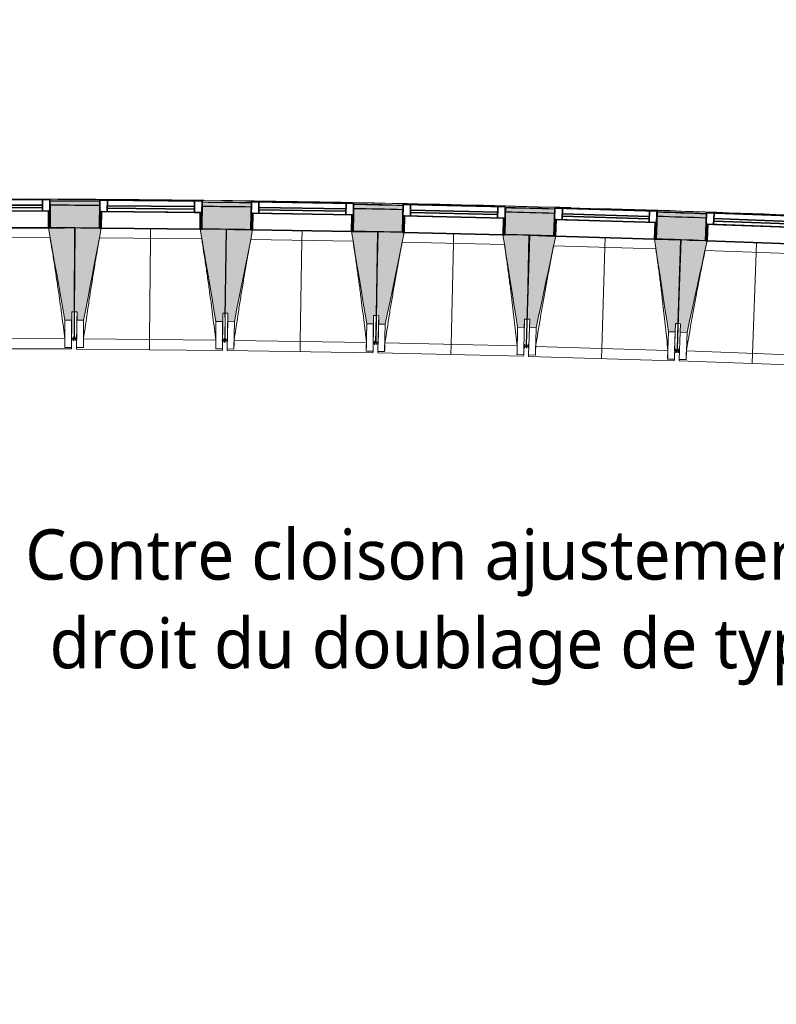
# Model space of a CAD drawing. Header units: centimetres. Extents: x -3926 to 10306, y -31136 to 469.
# Tile 3 of 42: x -2081 to -1630, y -2516 to -1928. Entities that reach past the tile are written whole.
import ezdxf

# ---------------------------------------------------------------- set-up
doc = ezdxf.new("R2010")
doc.units = ezdxf.units.CM
doc.linetypes.add('Tiret_2_', pattern=[0.25, 0.125, -0.125])
for name, color, linetype, lineweight in [('0-1', 7, 'Continuous', 5), ('COTGEN', 7, 'Continuous', 30), ('COTGEN-50', 7, 'Continuous', 30), ('MENUISERIES', 7, 'Continuous', 18), ('MENUISERIES-1', 7, 'Continuous', 25), ('MUR', 7, 'Continuous', 25), ('OSSATURE', 7, 'Continuous', 18), ('OSSATURE_C', 7, 'Continuous', 18), ('SERRU', 7, 'Continuous', 18), ('SERRU-traverse', 7, 'Continuous', 18), ('SOL', 7, 'Continuous', 25), ('Z', 7, 'Continuous', 18)]:
    doc.layers.add(name, color=color, linetype=linetype, lineweight=lineweight)
doc.layers.add('A-ANNO-NPLT', color=7, linetype='Continuous', lineweight=25, plot=False)
for name, color, linetype, lineweight, true_color in [('A-GLAZ-GLAS', 7, 'Continuous', 25, 0x5c63b1), ('ANNOTATIONS-6', 4, 'Tiret_2_', 100, 0x00ffff), ('HACHURE_C-1', 6, 'Continuous', 25, 0xff00ff), ('HACHURE_C-2', 6, 'Continuous', 5, 0xff00ff), ('MENUISERIES-2', 7, 'Continuous', 25, 0x5c63b1), ('MUR_C-1', 6, 'Continuous', 25, 0xff00ff), ('OSSATURE-1', 7, 'Continuous', 5, 0x787878), ('OSSATURE-2', 5, 'Continuous', 25, 0x0000ff), ('TITRARCHI-1', 1, 'Continuous', 30, 0xff0000)]:
    doc.layers.add(name, color=color, linetype=linetype, lineweight=lineweight, true_color=true_color)
doc.styles.add('Trebuchet MS', font='trebuc.ttf', dxfattribs={"height": 30})
doc.styles.add('Trebuchet MS_1', font='trebuc.ttf', dxfattribs={"height": 12})
doc.dimstyles.new('Cotes_linéaires', dxfattribs={"dimscale": 30.48, "dimtxt": 12.371411, "dimasz": 0.520833, "dimexe": 0.328084, "dimexo": 0, "dimgap": 0.246063, "dimtad": 1, "dimlfac": 0.01, "dimrnd": 0.01, "dimzin": 0, "dimdsep": 46, "dimtxsty": 'Trebuchet MS_1', "dimblk1": 'OBLIQUE', "dimblk2": 'OBLIQUE', "dimsah": 1, "dimcen": 0.09, "dimazin": 0, "dimtfac": 1, "dimtdec": 4, "dimtix": 1, "dimtmove": 0, "dimatfit": 3, "dimfxl": 1, "dimtvp": 1, "dimtfill": 1, "dimtolj": 1, "dimtzin": 0, "dimarcsym": 2})

# ---------------------------------------------------------------- blocks, each defined once
blk = doc.blocks.new('XXX_VIDE FENETRE - 590-V12-2021_015_1113_DCE_1_100_N0_cloison')
at = {"layer": 'A-ANNO-NPLT'}
for p, q in [((-30.51, 0), (-30.51, -10)), ((-29.51, 0), (-30.51, 0)), ((-29.51, -10), (-29.51, 0)), ((30.51, 0), (29.51, 0)), ((29.51, 0), (29.51, -10)), ((30.51, -10), (30.51, 0)), ((-30.51, -10), (-29.51, -10)), ((-26.01, -10), (-30.51, -10)), ((-30.51, -10), (-30.51, -16.75)), ((-26.01, -16.75), (-26.01, -10)), ((26.01, -10), (26.01, -16.75)), ((30.51, -10), (26.01, -10)), ((29.51, -10), (30.51, -10)), ((30.51, -16.75), (30.51, -10)), ((-30.51, -16.75), (-26.01, -16.75)), ((26.01, -16.75), (30.51, -16.75))]:
    blk.add_line(p, q, dxfattribs=at)
at = {"layer": 'A-GLAZ-GLAS'}
for p, q in [((26.01, -12), (-26.01, -12)), ((-26.01, -12), (-26.01, -13.5)), ((-26.01, -13.5), (26.01, -13.5)), ((26.01, -13.5), (26.01, -12))]:
    blk.add_line(p, q, dxfattribs=at)
at = {"layer": 'MENUISERIES-1'}
for p, q in [((-30.51, 0), (29.55, 0)), ((-30.51, -10), (-30.51, 0)), ((-29.51, 0), (-29.51, -10)), ((29.51, 0), (-29.51, 0)), ((29.51, -0.21), (29.51, 0)), ((29.51, -10), (29.51, -0.27)), ((30.51, -0.28), (30.51, -10)), ((30.51, -10), (-30.51, -10)), ((-30.51, -16.75), (-30.51, -10)), ((-30.51, -10), (30.51, -10)), ((-29.51, -10), (29.51, -10)), ((-26.01, -10), (-26.01, -16.75)), ((26.01, -10), (-26.01, -10)), ((26.01, -16.75), (26.01, -10)), ((30.51, -10), (30.51, -16.75)), ((30.51, -16.75), (-30.51, -16.75)), ((-26.01, -16.75), (26.01, -16.75))]:
    blk.add_line(p, q, dxfattribs=at)
at = {"layer": 'MENUISERIES-2'}
for p, q in [((-26.01, -13.5), (-26.01, -12)), ((-26.01, -12), (26.01, -12)), ((26.01, -13.5), (-26.01, -13.5)), ((26.01, -12), (26.01, -13.5))]:
    blk.add_line(p, q, dxfattribs=at)
blk = doc.blocks.new('XXX_VIDE FENETRE - 590-389517-2021_015_1113_DCE_1_100_N0_cloison')
at = {"layer": 'A-ANNO-NPLT'}
for p, q in [((-30.51, 0), (-30.51, -10)), ((-29.51, 0), (-30.51, 0)), ((-29.51, -10), (-29.51, 0)), ((30.51, 0), (29.51, 0)), ((29.51, 0), (29.51, -10)), ((30.51, -10), (30.51, 0)), ((-30.51, -10), (-29.51, -10)), ((-26.01, -10), (-30.51, -10)), ((-30.51, -10), (-30.51, -16.75)), ((-26.01, -16.75), (-26.01, -10)), ((26.01, -10), (26.01, -16.75)), ((30.51, -10), (26.01, -10)), ((29.51, -10), (30.51, -10)), ((30.51, -16.75), (30.51, -10)), ((-30.51, -16.75), (-26.01, -16.75)), ((26.01, -16.75), (30.51, -16.75))]:
    blk.add_line(p, q, dxfattribs=at)
at = {"layer": 'A-GLAZ-GLAS'}
for p, q in [((26.01, -12), (-26.01, -12)), ((-26.01, -12), (-26.01, -13.5)), ((-26.01, -13.5), (26.01, -13.5)), ((26.01, -13.5), (26.01, -12))]:
    blk.add_line(p, q, dxfattribs=at)
at = {"layer": 'MENUISERIES-1'}
for p, q in [((-29.51, 0), (29.51, 0)), ((29.51, 0), (-29.51, 0)), ((-30.51, -10), (-30.51, -0.07)), ((-29.51, -0.07), (-29.51, -10)), ((29.51, -10), (29.51, -0.07)), ((30.51, -0.07), (30.51, -10)), ((30.51, -10), (-30.51, -10)), ((-30.51, -16.75), (-30.51, -10)), ((-30.51, -10), (30.51, -10)), ((-29.51, -10), (29.51, -10)), ((-26.01, -10), (-26.01, -16.75)), ((26.01, -10), (-26.01, -10)), ((26.01, -16.75), (26.01, -10)), ((30.51, -10), (30.51, -16.75)), ((30.51, -16.75), (-30.51, -16.75)), ((-26.01, -16.75), (26.01, -16.75))]:
    blk.add_line(p, q, dxfattribs=at)
at = {"layer": 'MENUISERIES-2'}
for p, q in [((-26.01, -13.5), (-26.01, -12)), ((-26.01, -12), (26.01, -12)), ((26.01, -13.5), (-26.01, -13.5)), ((26.01, -12), (26.01, -13.5))]:
    blk.add_line(p, q, dxfattribs=at)
blk = doc.blocks.new('XXX_VIDE FENETRE - 590-V13-2021_015_1113_DCE_1_100_N0_cloison')
at = {"layer": 'A-ANNO-NPLT'}
for p, q in [((-30.51, 0), (-30.51, -10)), ((-29.51, 0), (-30.51, 0)), ((-29.51, -10), (-29.51, 0)), ((30.51, 0), (29.51, 0)), ((29.51, 0), (29.51, -10)), ((30.51, -10), (30.51, 0)), ((-30.51, -10), (-29.51, -10)), ((-26.01, -10), (-30.51, -10)), ((-30.51, -10), (-30.51, -16.75)), ((-26.01, -16.75), (-26.01, -10)), ((26.01, -10), (26.01, -16.75)), ((30.51, -10), (26.01, -10)), ((29.51, -10), (30.51, -10)), ((30.51, -16.75), (30.51, -10)), ((-30.51, -16.75), (-26.01, -16.75)), ((26.01, -16.75), (30.51, -16.75))]:
    blk.add_line(p, q, dxfattribs=at)
at = {"layer": 'A-GLAZ-GLAS'}
for p, q in [((26.01, -12), (-26.01, -12)), ((-26.01, -12), (-26.01, -13.5)), ((-26.01, -13.5), (26.01, -13.5)), ((26.01, -13.5), (26.01, -12))]:
    blk.add_line(p, q, dxfattribs=at)
at = {"layer": 'MENUISERIES-1'}
for p, q in [((29.51, 0), (-29.51, 0)), ((-29.48, 0), (29.51, 0)), ((-30.51, -10), (-30.51, -0.07)), ((-29.51, -0.07), (-29.51, -10)), ((29.51, -10), (29.51, -0.07)), ((30.51, -0.07), (30.51, -10)), ((30.51, -10), (-30.51, -10)), ((-30.51, -16.75), (-30.51, -10)), ((-30.51, -10), (30.51, -10)), ((-29.51, -10), (29.51, -10)), ((-26.01, -10), (-26.01, -16.75)), ((26.01, -10), (-26.01, -10)), ((26.01, -16.75), (26.01, -10)), ((30.51, -10), (30.51, -16.75)), ((30.51, -16.75), (-30.51, -16.75)), ((-26.01, -16.75), (26.01, -16.75))]:
    blk.add_line(p, q, dxfattribs=at)
at = {"layer": 'MENUISERIES-2'}
for p, q in [((-26.01, -13.5), (-26.01, -12)), ((-26.01, -12), (26.01, -12)), ((26.01, -13.5), (-26.01, -13.5)), ((26.01, -12), (26.01, -13.5))]:
    blk.add_line(p, q, dxfattribs=at)
blk = doc.blocks.new('Garde-corps - Garde-corps-505471-2021_015_1113_DCE_1_100_N0_cloison')
at = {"layer": 'SERRU-traverse'}
for p, q in [((-2033.49, -2036.46), (-2063.21, -2036.57)), ((-2033.49, -2036.43), (-2051.22, -2036.32)), ((-2041.63, -2036.68), (-2042.83, -2036.67)), ((-2042.83, -2036.67), (-2041.63, -2036.68)), ((-1943.02, -2037.36), (-1958.91, -2037.15)), ((-1952.82, -2037.53), (-1953.84, -2037.52)), ((-1953.84, -2037.52), (-1952.82, -2037.53)), ((-1864.07, -2038.99), (-1864.83, -2038.97)), ((-1864.83, -2038.97), (-1864.07, -2038.99)), ((-1775.63, -2041.04), (-1776.7, -2041.01)), ((-1776.7, -2041.01), (-1775.63, -2041.04)), ((-1686.18, -2043.72), (-1686.78, -2043.7)), ((-1686.78, -2043.7), (-1686.18, -2043.72))]:
    blk.add_line(p, q, dxfattribs=at)
at = {"layer": 'SERRU-traverse', "flags": 128}
blk.add_lwpolyline([(-2006.66, -2036.07), (-2031.97, -2035.39), (-2075.7, -2035.55)], dxfattribs=at)
at = {"layer": 'SERRU-traverse'}
for radius, start, end in [(13044.68, 87.310169, 90.815427), (13044.86, 89.336655, 89.7902), (13044.86, 88.37491, 89.291333), (13043.97, 88.843215, 88.944631), (13043.97, 88.437759, 88.546818), (13044.86, 87.310907, 88.301428), (13043.97, 88.038301, 88.149006)]:
    blk.add_arc((-2122.26, -15080.1), radius, start, end, dxfattribs=at)
blk = doc.blocks.new('B02_ARC_rvt-1-2021_015_1113_DCE_1_100_N0_cloison')
at = {"layer": 'HACHURE_C-1'}
h = blk.add_hatch(color=256, dxfattribs=at)
h.paths.add_polyline_path([(-1055.15, -2096.21), (-1054.05, -2082.75), (-1068.54, -2081.57), (-1069.6, -2095.03), (-1061.29, -2095.7)])
h.paths.add_polyline_path([(-1130.43, -2090.24), (-1129.37, -2076.78), (-1158.42, -2074.6), (-1159.38, -2088.06), (-1130.44, -2090.24)])
h.paths.add_polyline_path([(-1220.25, -2083.69), (-1219.28, -2070.23), (-1248.86, -2068.21), (-1249.74, -2081.68), (-1220.26, -2083.69)])
h.paths.add_polyline_path([(-1310.63, -2077.74), (-1309.76, -2064.27), (-1339.28, -2062.46), (-1340.06, -2075.93), (-1310.63, -2077.74)])
h.paths.add_polyline_path([(-1400.97, -2072.41), (-1400.2, -2058.94), (-1429.63, -2057.34), (-1430.31, -2070.82), (-1400.98, -2072.41)])
h.paths.add_polyline_path([(-1491.26, -2067.72), (-1490.57, -2054.24), (-1520.06, -2052.84), (-1520.66, -2066.33), (-1491.26, -2067.72)])
h.paths.add_polyline_path([(-1581.62, -2063.65), (-1581.03, -2050.17), (-1610.53, -2048.97), (-1611.03, -2062.46), (-1581.62, -2063.65)])
h.paths.add_polyline_path([(-1672.01, -2060.21), (-1671.51, -2046.72), (-1701.02, -2045.74), (-1701.42, -2059.23), (-1672.01, -2060.21)])
h.paths.add_polyline_path([(-1762.41, -2057.4), (-1762.01, -2043.91), (-1791.53, -2043.12), (-1791.84, -2056.62), (-1762.42, -2057.4)])
h.paths.add_polyline_path([(-1852.84, -2055.22), (-1852.53, -2041.72), (-1882.05, -2041.14), (-1882.27, -2054.64), (-1852.84, -2055.22)])
h.paths.add_polyline_path([(-2311.15, -2053.8), (-2305.19, -2053.71), (-2305.39, -2040.22), (-2311.36, -2040.3), (-2311.18, -2051.86)])
h.paths.add_polyline_path([(-1943.28, -2053.66), (-1943.12, -2040.16), (-1972.5, -2039.79), (-1972.62, -2053.29), (-1943.28, -2053.66)])
h.paths.add_polyline_path([(-2244.18, -2053), (-2214.68, -2052.76), (-2214.76, -2039.26), (-2244.33, -2039.5), (-2244.19, -2051.86)])
h.paths.add_polyline_path([(-2033.64, -2052.73), (-2033.55, -2039.23), (-2063.2, -2039.06), (-2063.14, -2052.56), (-2033.64, -2052.73)])
h.paths.add_polyline_path([(-2153.66, -2052.47), (-2124.16, -2052.43), (-2124.24, -2038.93), (-2153.72, -2038.97), (-2153.66, -2051.86)])
at = {"layer": 'HACHURE_C-2'}
h = blk.add_hatch(color=256, dxfattribs=at)
h.paths.add_polyline_path([(-1054.05, -2082.75), (-1053.84, -2080.26), (-1068.34, -2079.08), (-1068.54, -2081.57), (-1061.09, -2082.18)])
h.paths.add_polyline_path([(-1129.37, -2076.78), (-1129.17, -2074.29), (-1158.24, -2072.1), (-1158.42, -2074.6), (-1129.65, -2076.76)])
h.paths.add_polyline_path([(-1219.28, -2070.23), (-1219.1, -2067.74), (-1248.7, -2065.71), (-1248.86, -2068.21), (-1219.54, -2070.21)])
h.paths.add_polyline_path([(-1309.76, -2064.27), (-1309.59, -2061.77), (-1339.13, -2059.96), (-1339.28, -2062.46), (-1309.99, -2064.25)])
h.paths.add_polyline_path([(-1400.2, -2058.94), (-1400.05, -2056.44), (-1429.5, -2054.84), (-1429.63, -2057.34), (-1400.4, -2058.92)])
h.paths.add_polyline_path([(-1490.57, -2054.24), (-1490.44, -2051.74), (-1500.91, -2051.27), (-1501.11, -2053.73), (-1490.75, -2054.23)])
h.paths.add_polyline_path([(-1508.11, -2053.4), (-1507.9, -2050.91), (-1519.95, -2050.34), (-1520.06, -2052.84), (-1508.53, -2053.38)])
h.paths.add_polyline_path([(-1581.03, -2050.17), (-1580.92, -2047.67), (-1610.44, -2046.48), (-1610.53, -2048.97), (-1581.18, -2050.16)])
h.paths.add_polyline_path([(-1671.51, -2046.72), (-1671.41, -2044.22), (-1700.94, -2043.24), (-1701.02, -2045.74), (-1671.64, -2046.72)])
h.paths.add_polyline_path([(-1762.01, -2043.91), (-1761.94, -2041.41), (-1791.47, -2040.63), (-1791.53, -2043.12), (-1762.12, -2043.9)])
h.paths.add_polyline_path([(-1852.53, -2041.72), (-1852.53, -2039.22), (-1882.01, -2038.64), (-1882, -2041.14), (-1852.61, -2041.72)])
h.paths.add_polyline_path([(-2308.86, -2040.27), (-2305.35, -2040.22), (-2305.39, -2037.72), (-2308.9, -2037.77)])
h.paths.add_polyline_path([(-1943.06, -2040.16), (-1943.06, -2037.66), (-1972.48, -2037.29), (-1972.47, -2039.79), (-1943.12, -2040.16)])
h.paths.add_polyline_path([(-2244.33, -2039.5), (-2214.74, -2039.26), (-2214.76, -2036.76), (-2244.36, -2037)])
h.paths.add_polyline_path([(-2033.52, -2039.23), (-2033.55, -2036.73), (-2063.21, -2036.56), (-2063.19, -2039.06), (-2033.55, -2039.23)])
h.paths.add_polyline_path([(-2153.72, -2038.97), (-2124.22, -2038.93), (-2124.24, -2036.43), (-2153.73, -2036.47)])
at = {"layer": 'MUR'}
for p, q in [((-2063.14, -2052.56), (-2063.21, -2036.56)), ((-2033.49, -2036.73), (-2033.64, -2052.73)), ((-1972.62, -2053.29), (-1972.48, -2037.29)), ((-1943.02, -2037.66), (-1943.28, -2053.66)), ((-1882.27, -2054.64), (-1882.01, -2038.64)), ((-1852.47, -2039.22), (-1852.84, -2055.22)), ((-1791.84, -2056.62), (-1791.47, -2040.63)), ((-1761.94, -2041.41), (-1762.41, -2057.4)), ((-1701.42, -2059.23), (-1700.94, -2043.24)), ((-1671.41, -2044.22), (-1672.01, -2060.21)), ((-2063.14, -2052.56), (-2077.89, -2052.51))]:
    blk.add_line(p, q, dxfattribs=at)
at = {"layer": 'MUR_C-1'}
for p, q in [((-2063.21, -2036.56), (-2063.14, -2052.56)), ((-2033.64, -2052.73), (-2033.49, -2036.73)), ((-1972.48, -2037.29), (-1972.62, -2053.29)), ((-1943.28, -2053.66), (-1943.02, -2037.66)), ((-1882.01, -2038.64), (-1882.27, -2054.64)), ((-1852.84, -2055.22), (-1852.47, -2039.22)), ((-1791.47, -2040.63), (-1791.84, -2056.62)), ((-1762.41, -2057.4), (-1761.94, -2041.41)), ((-1700.94, -2043.24), (-1701.42, -2059.23)), ((-1672.01, -2060.21), (-1671.41, -2044.22))]:
    blk.add_line(p, q, dxfattribs=at)
for radius, start, end in [(13043.67, 89.610089, 89.740641), (13043.67, 89.212665, 89.342052), (13041.17, 89.610115, 89.74054), (13041.17, 89.212691, 89.342026), (13041.17, 88.814879, 88.944602), (13043.67, 88.814853, 88.944628), (13041.17, 88.417066, 88.54679), (13043.67, 88.41704, 88.546816), (13043.67, 88.019227, 88.149003), (13041.17, 88.019253, 88.148977), (13027.67, 89.610257, 89.739993), (13027.67, 89.212833, 89.34189), (13027.67, 88.81502, 88.944466), (13027.67, 88.417206, 88.546653), (13027.67, 88.019392, 88.14884)]:
    blk.add_arc((-2122.26, -15080.1), radius, start, end, dxfattribs=at)
at = {"layer": 'SOL'}
for p, q in [((-1676.13, -2060.05), (-1681.69, -2059.85)), ((-1681.69, -2059.85), (-1676.13, -2060.05))]:
    blk.add_line(p, q, dxfattribs=at)
at = {"layer": 'MENUISERIES'}
for name, p, rotation in [('XXX_VIDE FENETRE - 590-V12-2021_015_1113_DCE_1_100_N0_cloison', (-2093.65, -2052.59), 180.2680427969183), ('XXX_VIDE FENETRE - 590-389517-2021_015_1113_DCE_1_100_N0_cloison', (-2003.13, -2053.11), 179.4735047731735), ('XXX_VIDE FENETRE - 590-389517-2021_015_1113_DCE_1_100_N0_cloison', (-1912.78, -2054.25), 179.0762357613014), ('XXX_VIDE FENETRE - 590-389517-2021_015_1113_DCE_1_100_N0_cloison', (-1822.34, -2056.02), 178.6789667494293), ('XXX_VIDE FENETRE - 590-389517-2021_015_1113_DCE_1_100_N0_cloison', (-1731.92, -2058.42), 178.2816977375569), ('XXX_VIDE FENETRE - 590-V13-2021_015_1113_DCE_1_100_N0_cloison', (-1641.52, -2061.45), 177.8844287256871)]:
    blk.add_blockref(name, p, dxfattribs=dict(at, rotation=rotation))
at = {"layer": 'SERRU'}
blk.add_blockref('Garde-corps - Garde-corps-505471-2021_015_1113_DCE_1_100_N0_cloison', (0, 0), dxfattribs=at)
blk = doc.blocks.new('20_MUR PREFA_01 - MODULE_01 B-3165811-2021_015_1113_DCE_1_100_N0_cloison')
at = {"layer": 'Z'}
for p, q in [((0, 72.21), (0, 66.14)), ((0, 66.14), (0, 5.85)), ((0, 0.07), (0, 5.85))]:
    blk.add_line(p, q, dxfattribs=at)
blk = doc.blocks.new('B02_DC_STR_rvt-1-2021_015_1113_DCE_1_100_N0_cloison')
at = {"layer": 'OSSATURE-1'}
for points in [[(-2050.27, -2107.63), (-2050.26, -2102.63), (-2048.76, -2102.63), (-2048.65, -2052.62), (-2064.15, -2052.59), (-2054.27, -2107.62)], [(-2043.14, -2107.68), (-2032.64, -2052.83), (-2033.64, -2052.83), (-2033.64, -2052.76), (-2048.13, -2052.62), (-2048.59, -2102.63), (-2047.09, -2102.65), (-2047.09, -2107.65)], [(-1960.14, -2108.45), (-1960.09, -2103.45), (-1958.59, -2103.46), (-1958.13, -2053.45), (-1972.62, -2053.32), (-1972.62, -2053.39), (-1973.62, -2053.39), (-1964.14, -2108.41)], [(-1953.16, -2108.55), (-1942.29, -2053.77), (-1943.28, -2053.76), (-1943.28, -2053.69), (-1957.77, -2053.46), (-1958.58, -2103.46), (-1957.08, -2103.48), (-1957.16, -2108.48), (-1955.09, -2108.52)], [(-1870.17, -2109.89), (-1870.09, -2104.89), (-1868.59, -2104.91), (-1867.78, -2054.91), (-1882.27, -2054.67), (-1882.27, -2054.74), (-1883.27, -2054.74), (-1874.17, -2109.82)], [(-1863.1, -2110.04), (-1851.85, -2055.34), (-1852.84, -2055.32), (-1852.84, -2055.25), (-1867.33, -2054.92), (-1868.48, -2104.91), (-1866.98, -2104.95), (-1867.1, -2109.95), (-1866.98, -2109.95)], [(-1780.12, -2111.95), (-1780.01, -2106.95), (-1778.51, -2106.99), (-1777.35, -2056.99), (-1791.84, -2056.66), (-1791.84, -2056.73), (-1792.83, -2056.73), (-1784.12, -2111.86), (-1783.58, -2111.87)], [(-1773.05, -2112.16), (-1761.42, -2057.54), (-1762.42, -2057.51), (-1762.42, -2057.44), (-1776.9, -2057.01), (-1778.4, -2106.99), (-1776.9, -2107.04), (-1777.05, -2112.04), (-1776.9, -2112.04)], [(-1690.09, -2114.65), (-1689.94, -2109.65), (-1688.44, -2109.69), (-1686.94, -2059.7), (-1701.42, -2059.27), (-1701.43, -2059.34), (-1702.42, -2059.34), (-1694.09, -2114.53)], [(-1683.02, -2114.9), (-1671.01, -2060.36), (-1672.01, -2060.32), (-1672.01, -2060.26), (-1686.49, -2059.72), (-1688.33, -2109.7), (-1686.83, -2109.75), (-1687.02, -2114.75), (-1686.83, -2114.76)]]:
    blk.add_hatch(color=256, dxfattribs=at).paths.add_polyline_path(points)
at = {"layer": 'ANNOTATIONS-6'}
for p, q in [((-2047.24, -2118.86), (-2050.3, -2118.84)), ((-1957.34, -2119.69), (-1960.24, -2119.65)), ((-1867.36, -2121.15), (-1870.35, -2121.09)), ((-1777.39, -2123.23), (-1780.38, -2123.16)), ((-1687.43, -2125.94), (-1690.42, -2125.84))]:
    blk.add_line(p, q, dxfattribs=at)
at = {"layer": 'MUR'}
for p, q in [((-2048.71, -2080.64), (-2048.39, -2080.64)), ((-1958.39, -2081.8), (-1958.23, -2081.8)), ((-1868.24, -2083.51), (-1867.99, -2083.52)), ((-1778.02, -2085.78), (-1777.76, -2085.79)), ((-1687.81, -2088.61), (-1687.55, -2088.62))]:
    blk.add_line(p, q, dxfattribs=at)
at = {"layer": 'OSSATURE'}
for p, q in [((-2093.65, -2052.59), (-2064.14, -2052.66)), ((-2032.64, -2052.83), (-1973.62, -2053.38)), ((-1942.28, -2053.77), (-1883.27, -2054.72)), ((-1851.85, -2055.34), (-1792.84, -2056.7)), ((-2063.14, -2058.44), (-2124.19, -2058.3)), ((-1972.66, -2059.17), (-2033.71, -2058.6)), ((-1882.35, -2060.52), (-1943.39, -2059.54)), ((-1791.96, -2062.5), (-1852.99, -2061.1)), ((-1761.42, -2057.54), (-1702.42, -2059.31)), ((-1671.01, -2060.36), (-1612.06, -2062.54)), ((-1701.58, -2065.12), (-1762.61, -2063.28)), ((-1611.23, -2068.35), (-1672.24, -2066.1)), ((-2050.26, -2102.63), (-2050.29, -2113.11)), ((-2048.76, -2102.63), (-2048.8, -2118.71)), ((-2048.74, -2118.71), (-2048.59, -2102.63)), ((-2047.19, -2113.13), (-2047.09, -2102.65)), ((-2054.27, -2107.62), (-2054.31, -2123.91)), ((-2050.27, -2107.63), (-2050.31, -2123.92)), ((-2047.29, -2123.93), (-2047.14, -2107.65)), ((-2043.29, -2123.97), (-2043.14, -2107.68)), ((-1964.14, -2108.41), (-1964.29, -2124.7)), ((-1960.14, -2108.45), (-1960.29, -2124.73)), ((-1960.09, -2103.45), (-1960.19, -2113.93)), ((-1958.84, -2119.54), (-1958.58, -2103.46)), ((-1958.59, -2103.46), (-1958.74, -2119.54)), ((-1957.42, -2124.77), (-1957.16, -2108.48)), ((-1957.25, -2113.97), (-1957.08, -2103.48)), ((-1953.42, -2124.83), (-1953.16, -2108.55)), ((-1870.09, -2104.89), (-1870.26, -2115.37)), ((-1868.85, -2120.99), (-1868.48, -2104.91)), ((-1868.59, -2104.91), (-1868.83, -2120.21)), ((-1867.22, -2115.43), (-1866.98, -2104.95)), ((-1780.01, -2106.95), (-1780.25, -2117.44)), ((-1778.88, -2123.06), (-1778.4, -2106.99)), ((-1778.51, -2106.99), (-1778.86, -2122.31)), ((-1777.21, -2117.52), (-1776.9, -2107.04)), ((-2050.29, -2113.11), (-2050.3, -2118.71)), ((-2047.24, -2118.72), (-2047.19, -2113.13)), ((-1960.19, -2113.93), (-1960.24, -2119.52)), ((-1957.34, -2119.56), (-1957.25, -2113.97)), ((-1874.17, -2109.82), (-1874.43, -2126.11)), ((-1870.17, -2109.89), (-1870.43, -2126.17)), ((-1867.47, -2126.23), (-1867.1, -2109.95)), ((-1863.47, -2126.32), (-1863.1, -2110.04)), ((-1784.12, -2111.86), (-1784.49, -2128.15)), ((-1780.12, -2111.95), (-1780.5, -2128.24)), ((-1777.54, -2128.32), (-1777.05, -2112.04)), ((-1773.54, -2128.44), (-1773.05, -2112.16)), ((-1694.09, -2114.53), (-1694.58, -2130.81)), ((-1689.94, -2109.65), (-1690.25, -2120.13)), ((-1688.93, -2125.76), (-1688.33, -2109.7)), ((-1688.44, -2109.69), (-1688.9, -2125.02)), ((-1687.22, -2120.23), (-1686.83, -2109.75)), ((-2133.27, -2118.57), (-2054.32, -2118.75)), ((-2050.3, -2118.84), (-2050.3, -2118.92)), ((-2050.3, -2118.92), (-2048.8, -2118.92)), ((-2048.8, -2118.85), (-2048.8, -2118.92)), ((-2048.74, -2118.92), (-2048.74, -2118.85)), ((-2048.74, -2118.92), (-2047.24, -2118.93)), ((-2047.24, -2118.93), (-2047.24, -2118.86)), ((-2043.21, -2118.81), (-1964.27, -2119.54)), ((-1960.24, -2119.66), (-1960.24, -2119.73)), ((-1960.24, -2119.73), (-1958.74, -2119.75)), ((-1958.84, -2119.75), (-1958.84, -2119.68)), ((-1958.84, -2119.75), (-1957.34, -2119.77)), ((-1958.74, -2119.68), (-1958.74, -2119.75)), ((-1957.34, -2119.77), (-1957.34, -2119.69)), ((-1953.31, -2119.68), (-1874.37, -2120.95)), ((-1870.26, -2115.37), (-1870.35, -2120.96)), ((-1867.35, -2121.02), (-1867.22, -2115.43)), ((-1780.25, -2117.44), (-1780.38, -2123.03)), ((-1777.38, -2123.11), (-1777.21, -2117.52)), ((-1690.09, -2114.65), (-1690.58, -2130.93)), ((-1690.25, -2120.13), (-1690.42, -2125.72)), ((-1687.62, -2131.03), (-1687.02, -2114.75)), ((-1687.43, -2125.82), (-1687.22, -2120.23)), ((-1683.62, -2131.17), (-1683.02, -2114.9)), ((-2137.31, -2124.63), (-2050.31, -2124.82)), ((-2054.31, -2123.91), (-2054.31, -2123.88)), ((-2050.31, -2123.92), (-2054.31, -2123.91)), ((-2050.31, -2123.89), (-2050.31, -2124.82)), ((-2047.29, -2124.84), (-2047.29, -2123.91)), ((-2043.29, -2123.97), (-2047.29, -2123.93)), ((-2047.29, -2124.84), (-1960.3, -2125.64)), ((-2043.28, -2123.95), (-2043.29, -2123.97)), ((-1964.29, -2124.7), (-1964.29, -2124.67)), ((-1960.29, -2124.73), (-1964.29, -2124.7)), ((-1960.29, -2124.71), (-1960.3, -2125.64)), ((-1957.43, -2125.67), (-1957.42, -2124.74)), ((-1957.43, -2125.67), (-1870.45, -2127.08)), ((-1953.42, -2124.83), (-1957.42, -2124.77)), ((-1953.42, -2124.81), (-1953.42, -2124.83)), ((-1874.43, -2126.11), (-1874.43, -2126.08)), ((-1870.43, -2126.17), (-1874.43, -2126.11)), ((-1870.43, -2126.15), (-1870.45, -2127.08)), ((-1870.35, -2121.09), (-1870.35, -2121.17)), ((-1870.35, -2121.17), (-1868.86, -2121.2)), ((-1868.86, -2121.2), (-1868.86, -2121.12)), ((-1868.86, -2121.2), (-1867.36, -2121.23)), ((-1867.49, -2127.14), (-1867.47, -2126.21)), ((-1863.47, -2126.32), (-1867.47, -2126.23)), ((-1867.36, -2121.23), (-1867.36, -2121.16)), ((-1863.47, -2126.3), (-1863.47, -2126.32)), ((-1863.33, -2121.17), (-1784.4, -2122.99)), ((-1780.38, -2123.16), (-1780.38, -2123.24)), ((-1780.38, -2123.24), (-1778.89, -2123.27)), ((-1778.89, -2123.28), (-1778.89, -2123.2)), ((-1778.89, -2123.28), (-1777.39, -2123.32)), ((-1777.39, -2123.32), (-1777.39, -2123.23)), ((-1773.36, -2123.28), (-1694.44, -2125.65)), ((-1690.42, -2125.84), (-1690.43, -2125.93)), ((-1690.43, -2125.93), (-1688.93, -2125.97)), ((-1688.93, -2125.98), (-1688.93, -2125.89)), ((-1688.93, -2125.98), (-1687.44, -2126.03)), ((-1687.44, -2126.03), (-1687.43, -2125.95)), ((-1683.41, -2126.02), (-1604.51, -2128.94)), ((-1867.49, -2127.14), (-1780.52, -2129.14)), ((-1784.49, -2128.15), (-1784.5, -2128.12)), ((-1780.5, -2128.24), (-1784.49, -2128.15)), ((-1780.5, -2128.21), (-1780.52, -2129.14)), ((-1777.57, -2129.22), (-1777.54, -2128.29)), ((-1777.57, -2129.22), (-1690.6, -2131.83)), ((-1773.54, -2128.44), (-1777.54, -2128.32)), ((-1773.54, -2128.41), (-1773.54, -2128.44)), ((-1694.58, -2130.81), (-1694.58, -2130.78)), ((-1690.58, -2130.93), (-1694.58, -2130.81)), ((-1690.58, -2130.9), (-1690.6, -2131.83)), ((-1687.65, -2131.93), (-1687.62, -2131)), ((-1687.65, -2131.93), (-1600.71, -2135.14)), ((-1683.62, -2131.17), (-1687.62, -2131.03)), ((-1683.62, -2131.15), (-1683.62, -2131.17))]:
    blk.add_line(p, q, dxfattribs=at)
at = {"layer": 'OSSATURE', "flags": 128}
for points in [[(-2054.31, -2123.88), (-2054.32, -2122.86), (-2054.32, -2121.83), (-2054.32, -2120.8), (-2054.32, -2119.78), (-2054.32, -2118.75)], [(-2043.21, -2118.81), (-2043.23, -2119.84), (-2043.24, -2120.87), (-2043.26, -2121.89), (-2043.27, -2122.92), (-2043.28, -2123.95)], [(-1964.29, -2124.67), (-1964.29, -2123.65), (-1964.28, -2122.62), (-1964.28, -2121.59), (-1964.27, -2120.57), (-1964.27, -2119.54)], [(-1953.31, -2119.68), (-1953.33, -2120.7), (-1953.35, -2121.73), (-1953.37, -2122.76), (-1953.4, -2123.78), (-1953.42, -2124.81)], [(-1874.43, -2126.08), (-1874.42, -2125.06), (-1874.41, -2124.03), (-1874.4, -2123), (-1874.38, -2121.98), (-1874.37, -2120.95)], [(-1863.33, -2121.17), (-1863.36, -2122.19), (-1863.39, -2123.22), (-1863.41, -2124.25), (-1863.44, -2125.27), (-1863.47, -2126.3)], [(-1784.5, -2128.12), (-1784.48, -2127.09), (-1784.46, -2126.07), (-1784.44, -2125.04), (-1784.42, -2124.02), (-1784.4, -2122.99)], [(-1773.36, -2123.28), (-1773.4, -2124.31), (-1773.43, -2125.33), (-1773.47, -2126.36), (-1773.5, -2127.39), (-1773.54, -2128.41)], [(-1694.58, -2130.78), (-1694.55, -2129.76), (-1694.52, -2128.73), (-1694.5, -2127.7), (-1694.47, -2126.68), (-1694.44, -2125.65)], [(-1683.41, -2126.02), (-1683.45, -2127.05), (-1683.49, -2128.07), (-1683.54, -2129.1), (-1683.58, -2130.12), (-1683.62, -2131.15)]]:
    blk.add_lwpolyline(points, dxfattribs=at)
at = {"layer": 'OSSATURE'}
for points, knots in [([(-2054.32, -2118.75), (-2054.9, -2114.19), (-2055.8, -2107.36), (-2057.04, -2098.25), (-2058.09, -2090.85), (-2059.26, -2082.89), (-2060.56, -2074.36), (-2061.86, -2066.2), (-2062.73, -2060.9), (-2063.15, -2058.44)], [0, 0, 0, 0, 0.2222222, 0.3333333, 0.4444444, 0.5833333, 0.7222222, 0.8611111, 0.9816328, 0.9816328, 0.9816328, 0.9816328]), ([(-2033.7, -2058.6), (-2034.45, -2062.76), (-2035.57, -2069.19), (-2037.03, -2077.9), (-2038.23, -2085.28), (-2039.48, -2093.23), (-2041.2, -2104.6), (-2042.42, -2113.12), (-2043.21, -2118.81)], [0.0183454, 0.0183454, 0.0183454, 0.0183454, 0.2222222, 0.3333333, 0.4444444, 0.5833333, 0.7222222, 1, 1, 1, 1]), ([(-1964.27, -2119.54), (-1964.81, -2114.98), (-1965.66, -2108.14), (-1966.85, -2099.02), (-1967.84, -2091.61), (-1968.95, -2083.64), (-1970.2, -2075.1), (-1971.44, -2066.94), (-1972.28, -2061.63), (-1972.67, -2059.17)], [0, 0, 0, 0, 0.2222222, 0.3333333, 0.4444444, 0.5833333, 0.7222222, 0.8611111, 0.9816328, 0.9816328, 0.9816328, 0.9816328]), ([(-1943.38, -2059.53), (-1944.16, -2063.69), (-1945.33, -2070.11), (-1946.85, -2078.81), (-1948.1, -2086.18), (-1949.4, -2094.12), (-1951.2, -2105.48), (-1952.48, -2113.99), (-1953.31, -2119.68)], [0.0183454, 0.0183454, 0.0183454, 0.0183454, 0.2222222, 0.3333333, 0.4444444, 0.5833333, 0.7222222, 1, 1, 1, 1]), ([(-1874.37, -2120.95), (-1874.89, -2116.38), (-1875.69, -2109.54), (-1876.81, -2100.42), (-1877.75, -2093), (-1878.81, -2085.02), (-1879.99, -2076.48), (-1881.18, -2068.3), (-1881.98, -2062.99), (-1882.36, -2060.52)], [0, 0, 0, 0, 0.2222222, 0.3333333, 0.4444444, 0.5833333, 0.7222222, 0.8611111, 0.9816328, 0.9816328, 0.9816328, 0.9816328]), ([(-1852.98, -2061.1), (-1853.79, -2065.24), (-1855, -2071.66), (-1856.58, -2080.35), (-1857.88, -2087.71), (-1859.24, -2095.64), (-1861.12, -2106.98), (-1862.46, -2115.49), (-1863.33, -2121.17)], [0.0183454, 0.0183454, 0.0183454, 0.0183454, 0.2222222, 0.3333333, 0.4444444, 0.5833333, 0.7222222, 1, 1, 1, 1]), ([(-1784.4, -2122.99), (-1784.88, -2118.42), (-1785.64, -2111.57), (-1786.7, -2102.44), (-1787.59, -2095.01), (-1788.59, -2087.03), (-1789.71, -2078.48), (-1790.84, -2070.3), (-1791.61, -2064.97), (-1791.97, -2062.5)], [0, 0, 0, 0, 0.2222222, 0.3333333, 0.4444444, 0.5833333, 0.7222222, 0.8611111, 0.9816328, 0.9816328, 0.9816328, 0.9816328]), ([(-1762.59, -2063.28), (-1763.43, -2067.43), (-1764.69, -2073.83), (-1766.33, -2082.51), (-1767.68, -2089.86), (-1769.1, -2097.78), (-1771.05, -2109.11), (-1772.45, -2117.61), (-1773.36, -2123.28)], [0.0183454, 0.0183454, 0.0183454, 0.0183454, 0.2222222, 0.3333333, 0.4444444, 0.5833333, 0.7222222, 1, 1, 1, 1]), ([(-1694.44, -2125.65), (-1694.9, -2121.08), (-1695.6, -2114.22), (-1696.6, -2105.08), (-1697.44, -2097.66), (-1698.39, -2089.66), (-1699.45, -2081.1), (-1700.52, -2072.91), (-1701.25, -2067.59), (-1701.6, -2065.11)], [0, 0, 0, 0, 0.2222222, 0.3333333, 0.4444444, 0.5833333, 0.7222222, 0.8611111, 0.9816328, 0.9816328, 0.9816328, 0.9816328]), ([(-1672.23, -2066.1), (-1673.09, -2070.23), (-1674.39, -2076.63), (-1676.09, -2085.3), (-1677.5, -2092.64), (-1678.97, -2100.55), (-1681, -2111.87), (-1682.46, -2120.35), (-1683.41, -2126.02)], [0.0183454, 0.0183454, 0.0183454, 0.0183454, 0.2222222, 0.3333333, 0.4444444, 0.5833333, 0.7222222, 1, 1, 1, 1])]:
    blk.add_open_spline(points, degree=3, knots=knots, dxfattribs=at)
at = {"layer": 'OSSATURE_C'}
for p, q in [((-2048.65, -2052.62), (-2064.15, -2052.59)), ((-2048.76, -2102.63), (-2048.65, -2052.62)), ((-2048.13, -2052.62), (-2048.59, -2102.63)), ((-2033.64, -2052.76), (-2048.13, -2052.62)), ((-1958.13, -2053.45), (-1972.63, -2053.32)), ((-1958.59, -2103.46), (-1958.13, -2053.45)), ((-1957.77, -2053.46), (-1958.58, -2103.46)), ((-1943.28, -2053.69), (-1957.77, -2053.46)), ((-1867.78, -2054.91), (-1882.28, -2054.67)), ((-1868.59, -2104.91), (-1867.78, -2054.91)), ((-1867.33, -2054.92), (-1868.48, -2104.91)), ((-1852.84, -2055.25), (-1867.33, -2054.92)), ((-1777.35, -2056.99), (-1791.85, -2056.66)), ((-1778.51, -2106.99), (-1777.35, -2056.99)), ((-1776.9, -2057.01), (-1778.4, -2106.99)), ((-1762.42, -2057.44), (-1776.9, -2057.01)), ((-1686.94, -2059.7), (-1701.43, -2059.27)), ((-1688.44, -2109.69), (-1686.94, -2059.7)), ((-1686.49, -2059.72), (-1688.33, -2109.7)), ((-1672.01, -2060.26), (-1686.49, -2059.72)), ((-2050.27, -2107.63), (-2050.26, -2102.63)), ((-2050.26, -2102.63), (-2048.76, -2102.63)), ((-2048.59, -2102.63), (-2047.09, -2102.65)), ((-2047.09, -2102.65), (-2047.14, -2107.65)), ((-2054.27, -2107.62), (-2050.27, -2107.63)), ((-2047.14, -2107.65), (-2043.14, -2107.68)), ((-1964.14, -2108.41), (-1960.14, -2108.45)), ((-1960.14, -2108.45), (-1960.09, -2103.45)), ((-1960.09, -2103.45), (-1958.59, -2103.46)), ((-1958.58, -2103.46), (-1957.08, -2103.48)), ((-1957.08, -2103.48), (-1957.16, -2108.48)), ((-1957.16, -2108.48), (-1953.16, -2108.55)), ((-1870.17, -2109.89), (-1870.09, -2104.89)), ((-1870.09, -2104.89), (-1868.59, -2104.91)), ((-1868.48, -2104.91), (-1866.98, -2104.95)), ((-1866.98, -2104.95), (-1867.1, -2109.95)), ((-1780.12, -2111.95), (-1780.01, -2106.95)), ((-1780.01, -2106.95), (-1778.51, -2106.99)), ((-1778.4, -2106.99), (-1776.9, -2107.04)), ((-1776.9, -2107.04), (-1777.05, -2112.04)), ((-1874.17, -2109.82), (-1870.17, -2109.89)), ((-1867.1, -2109.95), (-1863.1, -2110.04)), ((-1784.12, -2111.86), (-1780.12, -2111.95)), ((-1777.05, -2112.04), (-1773.05, -2112.16)), ((-1694.09, -2114.53), (-1690.09, -2114.65)), ((-1690.09, -2114.65), (-1689.94, -2109.65)), ((-1689.94, -2109.65), (-1688.44, -2109.69)), ((-1688.33, -2109.7), (-1686.83, -2109.75)), ((-1686.83, -2109.75), (-1687.02, -2114.75)), ((-1687.02, -2114.75), (-1683.02, -2114.9))]:
    blk.add_line(p, q, dxfattribs=at)
at = {"layer": 'OSSATURE_C', "flags": 128}
for points in [[(-2064.15, -2052.59), (-2062.91, -2059.47), (-2061.68, -2066.35), (-2060.45, -2073.22), (-2059.21, -2080.1), (-2057.98, -2086.98), (-2056.74, -2093.86), (-2055.51, -2100.74), (-2054.27, -2107.62)], [(-2043.14, -2107.68), (-2041.82, -2100.82), (-2040.51, -2093.95), (-2039.2, -2087.09), (-2037.88, -2080.22), (-2036.57, -2073.36), (-2035.26, -2066.5), (-2033.94, -2059.63), (-2032.63, -2052.77)], [(-1973.63, -2053.31), (-1972.45, -2060.2), (-1971.26, -2067.08), (-1970.07, -2073.97), (-1968.89, -2080.86), (-1967.7, -2087.75), (-1966.51, -2094.63), (-1965.33, -2101.52), (-1964.14, -2108.41)], [(-1953.16, -2108.55), (-1951.8, -2101.69), (-1950.44, -2094.84), (-1949.08, -2087.98), (-1947.71, -2081.13), (-1946.35, -2074.27), (-1944.99, -2067.42), (-1943.63, -2060.56), (-1942.27, -2053.71)], [(-1883.28, -2054.66), (-1882.14, -2061.55), (-1881, -2068.45), (-1879.86, -2075.34), (-1878.72, -2082.24), (-1877.58, -2089.13), (-1876.45, -2096.03), (-1875.31, -2102.93), (-1874.17, -2109.82)], [(-1863.1, -2110.04), (-1861.69, -2103.19), (-1860.28, -2096.35), (-1858.87, -2089.5), (-1857.47, -2082.66), (-1856.06, -2075.81), (-1854.65, -2068.97), (-1853.24, -2062.12), (-1851.83, -2055.27)], [(-1792.85, -2056.63), (-1791.76, -2063.54), (-1790.67, -2070.44), (-1789.57, -2077.34), (-1788.48, -2084.25), (-1787.39, -2091.15), (-1786.3, -2098.05), (-1785.21, -2104.96), (-1784.12, -2111.86)], [(-1773.05, -2112.16), (-1771.6, -2105.32), (-1770.14, -2098.48), (-1768.68, -2091.65), (-1767.23, -2084.81), (-1765.77, -2077.98), (-1764.32, -2071.14), (-1762.86, -2064.31), (-1761.41, -2057.47)], [(-1702.43, -2059.24), (-1701.39, -2066.15), (-1700.35, -2073.06), (-1699.3, -2079.97), (-1698.26, -2086.88), (-1697.22, -2093.79), (-1696.17, -2100.7), (-1695.13, -2107.61), (-1694.09, -2114.53)], [(-1683.02, -2114.9), (-1681.52, -2108.07), (-1680.02, -2101.25), (-1678.51, -2094.42), (-1677.01, -2087.59), (-1675.51, -2080.77), (-1674, -2073.94), (-1672.5, -2067.12), (-1671, -2060.29)]]:
    blk.add_lwpolyline(points, dxfattribs=at)
at = {"layer": 'SOL'}
for p, q in [((-2064.15, -2052.59), (-2054.54, -2052.61)), ((-2048.65, -2052.64), (-2048.8, -2118.71)), ((-1958.62, -2106.02), (-1957.77, -2053.47)), ((-1953.13, -2053.53), (-1943.28, -2053.69)), ((-1882.28, -2054.67), (-1871.23, -2054.85)), ((-1867.78, -2054.92), (-1868.83, -2120.21)), ((-1778.86, -2122.31), (-1776.9, -2057.01)), ((-1776.9, -2057.01), (-1762.42, -2057.44)), ((-1701.43, -2059.27), (-1686.94, -2059.7)), ((-1686.94, -2059.71), (-1688.9, -2125.02)), ((-2048.8, -2118.71), (-2050.3, -2118.71)), ((-2050.3, -2118.71), (-2050.3, -2118.84)), ((-2047.24, -2118.86), (-2050.3, -2118.84)), ((-2050.3, -2118.84), (-2047.24, -2118.86)), ((-1957.34, -2119.69), (-1960.24, -2119.65)), ((-1960.24, -2119.65), (-1957.34, -2119.69)), ((-1957.34, -2119.56), (-1958.84, -2119.54)), ((-1957.34, -2119.69), (-1957.34, -2119.56)), ((-1868.85, -2120.99), (-1870.35, -2120.96)), ((-1870.35, -2120.96), (-1870.35, -2121.09)), ((-1867.36, -2121.15), (-1870.35, -2121.09)), ((-1870.35, -2121.09), (-1867.36, -2121.15)), ((-1780.38, -2123.16), (-1777.39, -2123.23)), ((-1777.38, -2123.11), (-1778.88, -2123.06)), ((-1777.39, -2123.23), (-1777.38, -2123.11)), ((-1688.93, -2125.76), (-1690.42, -2125.72)), ((-1690.42, -2125.72), (-1690.42, -2125.84)), ((-1687.43, -2125.94), (-1690.42, -2125.84)), ((-1690.42, -2125.84), (-1687.43, -2125.94))]:
    blk.add_line(p, q, dxfattribs=at)
at = {"layer": 'OSSATURE-2'}
for p, rotation in [((-2003.13, -2053.04), 179.4735047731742), ((-1912.78, -2054.18), 179.0762357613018), ((-1822.34, -2055.95), 178.6789667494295), ((-1731.92, -2058.35), 178.2816977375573), ((-1641.52, -2061.38), 177.8844287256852)]:
    blk.add_blockref('20_MUR PREFA_01 - MODULE_01 B-3165811-2021_015_1113_DCE_1_100_N0_cloison', p, dxfattribs=dict(at, rotation=rotation))
blk = doc.blocks.new('DIMBLOCK37-2021_015_1113_DCE_1_100_N0_cloison')
at = {"layer": 'COTGEN-50'}
for p, q in [((-2316.94, -1513.79), (-2317.24, -1493.8)), ((-2316.94, -1513.79), (-2316.78, -1523.79)), ((-1447.88, -1543.1), (-1446.23, -1523.17)), ((-1447.88, -1543.1), (-1448.71, -1553.06)), ((-1447.88, -1543.1), (-1447.88, -1543.1))]:
    blk.add_line(p, q, dxfattribs=at)
at = {"layer": 'COTGEN-50', "lineweight": 70}
for p, q in [((-2316.94, -1513.79), (-2309.12, -1505.74)), ((-2316.94, -1513.79), (-2324.75, -1521.85)), ((-1447.88, -1543.1), (-1439.32, -1535.84)), ((-1447.88, -1543.1), (-1456.45, -1550.35))]:
    blk.add_line(p, q, dxfattribs=at)
at = {"layer": 'COTGEN-50'}
blk.add_arc((-2180.92, -10380.95), 8868.2, 85.258613, 90.878841, dxfattribs=at)
blk.add_arc((-2180.92, -10380.95), 8868.2, 85.258613, 90.878841, dxfattribs=at)
at = {"layer": 'COTGEN-50', "color": 0, "insert": (-1901.92, -1494.25), "char_height": 12, "width": 49.5695, "attachment_point": 1, "rotation": 358.06873, "line_spacing_factor": 1.048425, "style": 'Trebuchet MS_1', "bg_fill": 3, "box_fill_scale": 1.25, "bg_fill_color": 256, "bg_fill_true_color": 13158600, "bg_fill_transparency": 0}
blk.add_mtext('5.62°', dxfattribs=at)
blk = doc.blocks.new('_Oblique')
at = {"color": 0, "linetype": 'ByBlock', "lineweight": -2}
blk.add_line((-0.5, -0.5), (0.5, 0.5), dxfattribs=at)
blk = doc.blocks.new('DIMBLOCK38-2021_015_1113_DCE_1_100_N0_cloison')
at = {"layer": 'COTGEN-50'}
for p, q in [((-1438.41, -1543.79), (-1436.76, -1523.85)), ((-1438.41, -1543.79), (-1439.24, -1553.75)), ((-1004.12, -1583.33), (-1002.15, -1563.43)), ((-1004.12, -1583.33), (-1005.11, -1593.28)), ((-1004.12, -1583.33), (-1004.12, -1583.33))]:
    blk.add_line(p, q, dxfattribs=at)
at = {"layer": 'COTGEN-50', "lineweight": 70}
for p, q in [((-1438.41, -1543.79), (-1429.84, -1536.53)), ((-1438.41, -1543.79), (-1446.98, -1551.04)), ((-1004.12, -1583.33), (-995.44, -1576.22)), ((-1004.12, -1583.33), (-1012.8, -1590.45))]:
    blk.add_line(p, q, dxfattribs=at)
at = {"layer": 'COTGEN-50'}
blk.add_arc((-3675.63, -28517.07), 27065.91, 84.335457, 85.258613, dxfattribs=at)
blk.add_arc((-3675.63, -28517.07), 27065.91, 84.335457, 85.258613, dxfattribs=at)
at = {"layer": 'COTGEN-50', "color": 0, "insert": (-1239.68, -1538.05), "char_height": 12, "width": 49.5695, "attachment_point": 1, "rotation": 354.79703, "line_spacing_factor": 1.048425, "style": 'Trebuchet MS_1', "bg_fill": 3, "box_fill_scale": 1.25, "bg_fill_color": 256, "bg_fill_true_color": 13158600, "bg_fill_transparency": 0}
blk.add_mtext('0.92°', dxfattribs=at)
blk = doc.blocks.new('DIMBLOCK39-2021_015_1113_DCE_1_100_N0_cloison')
at = {"layer": 'COTGEN-50'}
for p, q in [((-994.52, -1582.81), (-992.55, -1562.91)), ((-994.52, -1582.81), (-995.51, -1592.76)), ((-471.54, -1639.37), (-469.21, -1619.5)), ((-471.54, -1639.37), (-472.7, -1649.3)), ((-471.54, -1639.37), (-471.54, -1639.37))]:
    blk.add_line(p, q, dxfattribs=at)
at = {"layer": 'COTGEN-50', "lineweight": 70}
for p, q in [((-994.52, -1582.81), (-985.84, -1575.7)), ((-994.52, -1582.81), (-1003.21, -1589.93)), ((-471.54, -1639.37), (-462.73, -1632.41)), ((-471.54, -1639.37), (-480.35, -1646.33))]:
    blk.add_line(p, q, dxfattribs=at)
at = {"layer": 'COTGEN-50'}
blk.add_arc((-3925.85, -31136), 29698.21, 83.320589, 84.335457, dxfattribs=at)
blk.add_arc((-3925.85, -31136), 29698.21, 83.320589, 84.335457, dxfattribs=at)
at = {"layer": 'COTGEN-50', "color": 0, "insert": (-750.98, -1584.99), "char_height": 12, "width": 49.5695, "attachment_point": 1, "rotation": 353.82802, "line_spacing_factor": 1.048425, "style": 'Trebuchet MS_1', "bg_fill": 3, "box_fill_scale": 1.25, "bg_fill_color": 256, "bg_fill_true_color": 13158600, "bg_fill_transparency": 0}
blk.add_mtext('1.01°', dxfattribs=at)
blk = doc.blocks.new('DIMBLOCK41-2021_015_1113_DCE_1_100_N0_cloison')
at = {"layer": 'COTGEN-50'}
for p, q in [((-2323.02, -1117.45), (-2323.17, -1107.45)), ((-2323.02, -1117.45), (-2318.27, -1427.14)), ((1459.94, -1572.92), (1462.47, -1563.25)), ((1459.94, -1572.92), (1383.27, -1867.09)), ((1459.94, -1572.92), (1459.94, -1572.92))]:
    blk.add_line(p, q, dxfattribs=at)
at = {"layer": 'COTGEN-50', "lineweight": 70}
for p, q in [((-2323.02, -1117.45), (-2315.2, -1109.39)), ((-2323.02, -1117.45), (-2330.83, -1125.51)), ((1459.94, -1572.92), (1469.63, -1567.24)), ((1459.94, -1572.92), (1450.26, -1578.6))]:
    blk.add_line(p, q, dxfattribs=at)
at = {"layer": 'COTGEN-50'}
blk.add_arc((-2106.17, -15253.9), 14138.12, 75.390267, 90.878841, dxfattribs=at)
blk.add_arc((-2106.17, -15253.9), 14138.12, 75.390267, 90.878841, dxfattribs=at)
at = {"layer": 'COTGEN-50', "color": 0, "insert": (-438.27, -1191.48), "char_height": 12, "width": 60.1376, "attachment_point": 1, "rotation": 353.13455, "line_spacing_factor": 1.048425, "style": 'Trebuchet MS_1', "bg_fill": 3, "box_fill_scale": 1.25, "bg_fill_color": 256, "bg_fill_true_color": 13158600, "bg_fill_transparency": 0}
blk.add_mtext('15.49°', dxfattribs=at)

msp = doc.modelspace()

# ---------------------------------------------------------------- block references
at = {"layer": '0-1'}
for name in ['B02_DC_STR_rvt-1-2021_015_1113_DCE_1_100_N0_cloison', 'B02_ARC_rvt-1-2021_015_1113_DCE_1_100_N0_cloison']:
    msp.add_blockref(name, (0, 0), dxfattribs=at)

# ---------------------------------------------------------------- texts
at = {"layer": 'TITRARCHI-1', "char_height": 30, "attachment_point": 1, "style": 'Trebuchet MS'}
for s, insert, width in [('Contre cloison ajustement au ', (-2078.029, -2232.424), 680.23184), ('droit du doublage de type A', (-2063.477, -2285.34), 643.75506)]:
    msp.add_mtext(s, dxfattribs=dict(at, insert=insert, width=width))

# ---------------------------------------------------------------- next in the draw order: dimensions: what is measured, and where the dimension line sits
at = {"layer": 'COTGEN'}
dim = msp.add_angular_dim_3p(base=(-1737.197, -1523.859), center=(-2180.916, -10380.954), p1=(-1446.231, -1523.167), p2=(-2317.244, -1493.797), dimstyle='Cotes_linéaires', override={"dimpost": '<>', "dimfxl": 871.507472}, dxfattribs=at)
dim.commit()
dim.dimension.update_dxf_attribs({"geometry": 'DIMBLOCK37-2021_015_1113_DCE_1_100_N0_cloison', "text_midpoint": (-1881.592, -1504.171)})

# ---------------------------------------------------------------- next in the draw order: dimensions: what is measured, and where the dimension line sits
dim = msp.add_angular_dim_3p(base=(-1148.812, -1569.373), center=(-3675.633, -28517.071), p1=(-1002.147, -1563.43), p2=(-1436.756, -1523.855), dimstyle='Cotes_linéaires', override={"dimpost": '<>', "dimfxl": 436.406534}, dxfattribs=at)
dim.commit()
dim.dimension.update_dxf_attribs({"geometry": 'DIMBLOCK38-2021_015_1113_DCE_1_100_N0_cloison', "text_midpoint": (-1219.95, -1549.116)})

# ---------------------------------------------------------------- next in the draw order: dimensions: what is measured, and where the dimension line sits
dim = msp.add_angular_dim_3p(base=(-645.756, -1619.486), center=(-3925.854, -31136.004), p1=(-469.215, -1619.503), p2=(-992.549, -1562.909), dimstyle='Cotes_linéaires', override={"dimpost": '<>', "dimfxl": 526.385297}, dxfattribs=at)
dim.commit()
dim.dimension.update_dxf_attribs({"geometry": 'DIMBLOCK39-2021_015_1113_DCE_1_100_N0_cloison', "text_midpoint": (-731.444, -1596.405)})

# ---------------------------------------------------------------- next in the draw order: dimensions: what is measured, and where the dimension line sits
dim = msp.add_angular_dim_3p(base=(214.367, -1307.524), center=(-2106.165, -15253.902), p1=(1383.266, -1867.091), p2=(-2318.266, -1427.137), dimstyle='Cotes_linéaires', override={"dimpost": '<>', "dimfxl": 3727.586726}, dxfattribs=at)
dim.commit()
dim.dimension.update_dxf_attribs({"geometry": 'DIMBLOCK41-2021_015_1113_DCE_1_100_N0_cloison', "text_midpoint": (-414.493, -1203.634)})

doc.saveas('drawing.dxf')
